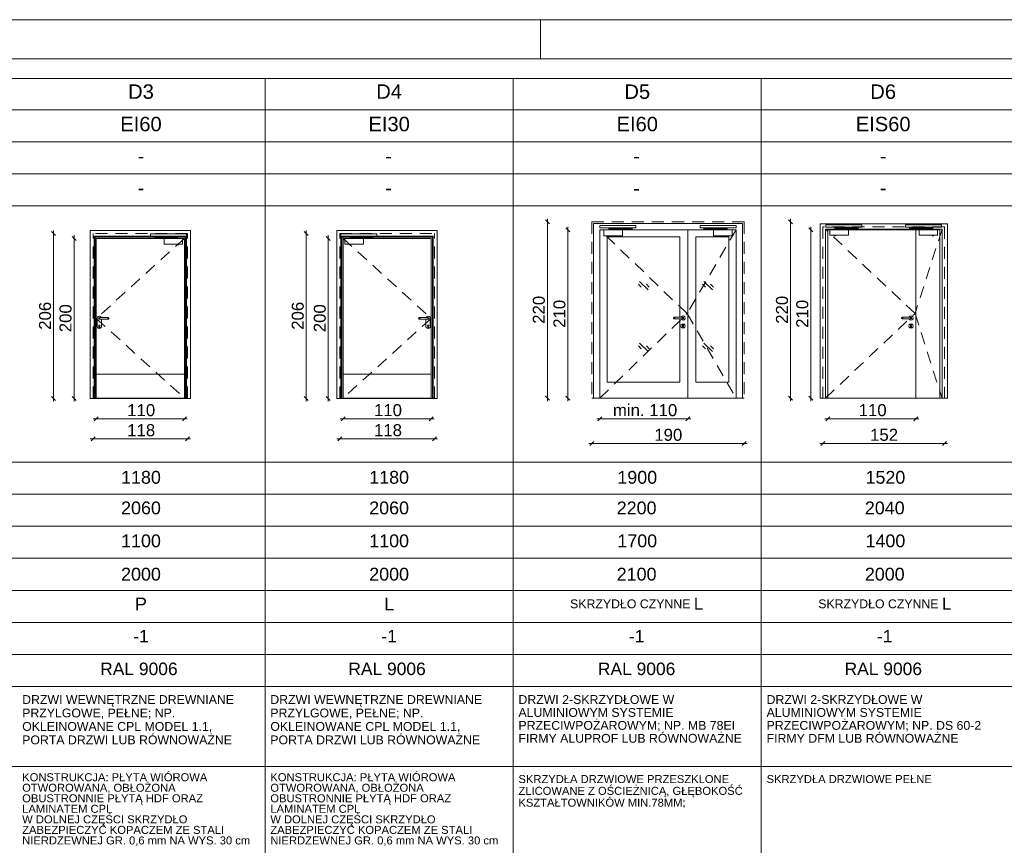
# Paper-space layout 'A-57 ZESTAWIENIE STOLARKI PROJEKTOWANEJ' of a CAD drawing. Header units: millimetres. Extents: x 0 to 900, y 0 to 1010.
# Tile 42 of 63: x 115 to 238, y 907 to 1010. Entities that reach past the tile are written whole.
import ezdxf
from ezdxf.xclip import XClip

# ---------------------------------------------------------------- set-up
doc = ezdxf.new("R2010")
doc.units = ezdxf.units.MM
doc.header["$MEASUREMENT"] = 0
doc.header["$XCLIPFRAME"] = 0
for name, pattern in [('HIDDEN 05', [130, 90, -40]), ('LINIE_3', [25, 15, -10]), ('Przer. długie kreski', [2.5, 1.5, -1])]:
    doc.linetypes.add(name, pattern=pattern)
doc.layers.add('0_Nr_pióra__1', color=7, linetype='Continuous', lineweight=20)
doc.layers.add('A_Arkusz_Nr_pióra__1', color=7, linetype='Continuous', lineweight=20)
for name, color, linetype, lineweight, true_color in [('0_Nr_pióra__30', 7, 'Continuous', 5, 0x878787), ('0_Nr_pióra__7', 7, 'Continuous', 18, 0x171717), ('0_Nr_pióra__8', 7, 'Continuous', 13, 0x4c4c4c), ('0_Nr_pióra__94', 7, 'Continuous', 5, 0x3b3b3b), ('A_Arkusz_Nr_pióra__237', 7, 'Continuous', 5, 0x343434)]:
    doc.layers.add(name, color=color, linetype=linetype, lineweight=lineweight, true_color=true_color)
doc.layers.add('A_podrys', color=7, linetype='Continuous')
doc.styles.add('STYL_AUTOMATYCZNY_1', font='arial.ttf')

# ---------------------------------------------------------------- blocks, each defined once
blk = doc.blocks.new('Rysunek_1_1', base_point=(-2089.9, -1946.74))
at = {"layer": '0_Nr_pióra__1', "color": 7, "linetype": 'Continuous', "lineweight": 20}
for p, q in [((181.12, 984.5), (180.62, 985)), ((180.87, 984.75), (180.87, 985.13)), ((180.87, 962.75), (180.87, 984.75)), ((183.44, 983.75), (183.44, 984.13)), ((211.5, 984.5), (211, 985)), ((211.25, 984.75), (211.25, 985.13)), ((211.25, 962.75), (211.25, 984.75)), ((213.78, 983.75), (213.78, 984.13)), ((119.43, 983.05), (118.93, 983.55)), ((119.18, 983.3), (119.18, 983.68)), ((119.18, 962.7), (119.18, 983.3)), ((121.99, 982.45), (121.49, 982.95)), ((121.74, 982.7), (121.74, 983.08)), ((151, 983.05), (150.5, 983.55)), ((150.75, 983.3), (150.75, 983.68)), ((150.75, 962.7), (150.75, 983.3)), ((153.75, 982.45), (153.25, 982.95)), ((153.5, 982.7), (153.5, 983.08)), ((183.69, 983.5), (183.19, 984)), ((183.44, 962.75), (183.44, 983.75)), ((214.03, 983.5), (213.53, 984)), ((213.78, 962.75), (213.78, 983.75)), ((121.74, 962.7), (121.74, 982.7)), ((153.5, 962.7), (153.5, 982.7)), ((118.93, 962.95), (119.43, 962.45)), ((119.18, 962.33), (119.18, 962.7)), ((121.49, 962.95), (121.99, 962.45)), ((121.74, 962.33), (121.74, 962.7)), ((150.5, 962.95), (151, 962.45)), ((150.75, 962.33), (150.75, 962.7)), ((153.25, 962.95), (153.75, 962.45)), ((153.5, 962.33), (153.5, 962.7)), ((180.62, 963), (181.12, 962.5)), ((180.87, 962.38), (180.87, 962.75)), ((183.19, 963), (183.69, 962.5)), ((183.44, 962.38), (183.44, 962.75)), ((211, 963), (211.5, 962.5)), ((211.25, 962.38), (211.25, 962.75)), ((213.53, 963), (214.03, 962.5)), ((213.78, 962.38), (213.78, 962.75)), ((124.14, 960.18), (124.52, 960.18)), ((124.77, 960.43), (124.27, 959.93)), ((124.52, 960.18), (135.52, 960.18)), ((135.27, 959.93), (135.77, 960.43)), ((135.52, 960.18), (135.89, 960.18)), ((155.35, 960.18), (154.98, 960.18)), ((155.6, 960.43), (155.1, 959.93)), ((166.35, 960.18), (155.35, 960.18)), ((166.1, 959.93), (166.6, 960.43)), ((166.73, 960.18), (166.35, 960.18)), ((187.44, 960.18), (187.07, 960.18)), ((187.69, 960.43), (187.19, 959.93)), ((198.42, 960.18), (187.44, 960.18)), ((198.17, 959.93), (198.67, 960.43)), ((198.8, 960.18), (198.42, 960.18)), ((215.53, 960.18), (215.9, 960.18)), ((216.15, 960.43), (215.65, 959.93)), ((215.9, 960.18), (226.9, 960.18)), ((226.65, 959.93), (227.15, 960.43)), ((226.9, 960.18), (227.28, 960.18)), ((123.74, 957.68), (124.12, 957.68)), ((124.37, 957.93), (123.87, 957.43)), ((124.12, 957.68), (135.92, 957.68)), ((135.67, 957.43), (136.17, 957.93)), ((135.92, 957.68), (136.29, 957.68)), ((154.95, 957.68), (154.58, 957.68)), ((155.2, 957.93), (154.7, 957.43)), ((166.75, 957.68), (154.95, 957.68)), ((166.5, 957.43), (167, 957.93)), ((167.13, 957.68), (166.75, 957.68)), ((186.44, 957.1), (186.07, 957.1)), ((186.69, 957.35), (186.19, 956.85)), ((205.44, 957.1), (186.44, 957.1)), ((205.19, 956.85), (205.69, 957.35)), ((205.82, 957.1), (205.44, 957.1)), ((214.93, 957.1), (215.3, 957.1)), ((215.55, 957.35), (215.05, 956.85)), ((215.3, 957.1), (230.5, 957.1)), ((230.25, 956.85), (230.75, 957.35)), ((230.5, 957.1), (230.88, 957.1))]:
    blk.add_line(p, q, dxfattribs=at)
at = {"layer": '0_Nr_pióra__30', "color": 252, "linetype": 'Przer. długie kreski', "lineweight": 5, "true_color": 0x878787}
for p, q in [((205.44, 984.75), (186.44, 984.75)), ((186.44, 984.75), (186.44, 962.75)), ((205.44, 984.75), (205.44, 962.75)), ((230.5, 984.15), (215.3, 984.15)), ((215.3, 984.15), (215.3, 962.75)), ((230.5, 984.15), (230.5, 962.75)), ((124.12, 962.7), (124.12, 983.3)), ((135.92, 983.3), (124.12, 983.3)), ((135.92, 962.7), (135.92, 983.3)), ((154.95, 962.7), (154.95, 983.3)), ((154.95, 983.3), (166.75, 983.3)), ((166.75, 962.7), (166.75, 983.3)), ((198.32, 973.31), (187.44, 983.75)), ((204.44, 983.75), (198.32, 973.31)), ((226.8, 973.31), (215.62, 983.83)), ((230.18, 983.83), (226.8, 973.31)), ((135.52, 982.7), (124.52, 972.7)), ((155.35, 982.7), (166.35, 972.7)), ((187.44, 962.75), (198.32, 973.31)), ((198.32, 973.31), (204.44, 962.75)), ((215.62, 962.75), (226.8, 973.31)), ((226.8, 973.31), (230.18, 962.75)), ((124.52, 972.7), (135.52, 962.75)), ((166.35, 972.7), (155.35, 962.75))]:
    blk.add_line(p, q, dxfattribs=at)
at = {"layer": '0_Nr_pióra__30', "color": 252, "linetype": 'Continuous', "lineweight": 5, "true_color": 0x878787}
for p, q in [((205.24, 984.55), (186.64, 984.55)), ((186.64, 984.55), (186.64, 962.75)), ((205.24, 984.55), (205.24, 962.75)), ((230.85, 984.5), (214.95, 984.5)), ((214.95, 984.5), (214.95, 962.75)), ((230.85, 984.5), (230.85, 962.75)), ((123.75, 983.67), (123.75, 962.7)), ((136.29, 983.67), (123.75, 983.67)), ((124.25, 962.7), (124.25, 982.97)), ((124.25, 982.97), (135.79, 982.97)), ((124.37, 962.7), (124.37, 982.85)), ((124.37, 982.85), (135.67, 982.85)), ((135.67, 982.85), (135.67, 962.7)), ((135.79, 982.97), (135.79, 962.7)), ((136.29, 962.7), (136.29, 983.67)), ((154.58, 962.7), (154.58, 983.67)), ((154.58, 983.67), (167.12, 983.67)), ((155.08, 982.97), (155.08, 962.7)), ((166.62, 982.97), (155.08, 982.97)), ((155.2, 982.85), (155.2, 962.7)), ((166.5, 982.85), (155.2, 982.85)), ((166.5, 962.7), (166.5, 982.85)), ((166.62, 962.7), (166.62, 982.97)), ((167.12, 983.67), (167.12, 962.7)), ((187.44, 983.75), (204.44, 983.75)), ((187.44, 983.75), (187.44, 962.75)), ((188.32, 964.75), (188.32, 982.87)), ((188.32, 982.87), (197.42, 982.87)), ((197.42, 982.87), (197.42, 972.85)), ((198.42, 962.75), (198.42, 983.75)), ((199.42, 982.87), (199.42, 964.75)), ((203.56, 982.87), (199.42, 982.87)), ((203.56, 964.75), (203.56, 982.87)), ((204.44, 983.75), (204.44, 962.75)), ((215.62, 983.83), (230.18, 983.83)), ((215.62, 983.83), (215.62, 962.75)), ((226.9, 962.75), (226.9, 983.83)), ((230.18, 983.83), (230.18, 962.75)), ((124.52, 982.7), (124.52, 962.7)), ((135.52, 982.7), (124.52, 982.7)), ((135.52, 962.7), (135.52, 982.7)), ((155.35, 962.7), (155.35, 982.7)), ((155.35, 982.7), (166.35, 982.7)), ((166.35, 982.7), (166.35, 962.7)), ((192.6, 976.61), (192.24, 976.96)), ((193.45, 976.26), (192.39, 977.32)), ((193.6, 976.61), (193.24, 976.96)), ((200.63, 976.61), (200.27, 976.96)), ((201.48, 976.26), (200.42, 977.32)), ((201.63, 976.61), (201.27, 976.96)), ((197.69, 972.98), (197.82, 973.02)), ((197.82, 973.02), (197.96, 972.98)), ((226.17, 972.98), (226.3, 973.02)), ((226.3, 973.02), (226.44, 972.98)), ((124.66, 972.84), (124.63, 972.7)), ((124.63, 971.7), (124.63, 972.7)), ((124.76, 972.93), (124.66, 972.84)), ((124.9, 972.97), (124.76, 972.93)), ((124.82, 972.77), (124.8, 972.7)), ((124.8, 972.7), (124.82, 972.63)), ((124.84, 972.77), (124.81, 972.7)), ((124.81, 972.7), (124.84, 972.63)), ((124.9, 972.8), (124.82, 972.77)), ((124.82, 972.63), (124.9, 972.6)), ((124.82, 971.8), (124.84, 971.85)), ((124.82, 971.8), (124.85, 971.75)), ((124.9, 971.88), (124.84, 971.85)), ((124.89, 972.77), (124.87, 972.7)), ((124.87, 972.7), (124.89, 972.63)), ((125.03, 972.93), (124.9, 972.97)), ((124.9, 972.8), (126, 972.8)), ((124.9, 972.6), (126, 972.6)), ((124.95, 971.85), (124.9, 971.88)), ((124.96, 972.77), (124.95, 972.7)), ((124.95, 972.7), (124.96, 972.63)), ((124.95, 971.85), (124.97, 971.8)), ((124.95, 971.75), (124.97, 971.8)), ((125.13, 972.84), (125.03, 972.93)), ((125.14, 972.8), (125.13, 972.84)), ((125.17, 971.7), (125.17, 972.6)), ((125.93, 972.77), (125.94, 972.7)), ((125.94, 972.7), (125.93, 972.63)), ((126, 972.8), (126.07, 972.77)), ((126, 972.77), (126.02, 972.7)), ((126.02, 972.7), (126, 972.63)), ((126.07, 972.63), (126, 972.6)), ((126.05, 972.77), (126.08, 972.7)), ((126.08, 972.7), (126.05, 972.63)), ((126.07, 972.77), (126.1, 972.7)), ((126.1, 972.7), (126.07, 972.63)), ((164.8, 972.77), (164.77, 972.7)), ((164.77, 972.7), (164.8, 972.63)), ((164.82, 972.77), (164.79, 972.7)), ((164.79, 972.7), (164.82, 972.63)), ((164.87, 972.8), (164.8, 972.77)), ((164.8, 972.63), (164.87, 972.6)), ((164.87, 972.77), (164.85, 972.7)), ((164.85, 972.7), (164.87, 972.63)), ((165.97, 972.8), (164.87, 972.8)), ((165.97, 972.6), (164.87, 972.6)), ((164.94, 972.77), (164.93, 972.7)), ((164.93, 972.7), (164.94, 972.63)), ((165.7, 971.7), (165.7, 972.6)), ((165.73, 972.8), (165.74, 972.84)), ((165.74, 972.84), (165.84, 972.93)), ((165.84, 972.93), (165.97, 972.97)), ((165.92, 971.85), (165.9, 971.8)), ((165.92, 971.75), (165.9, 971.8)), ((165.91, 972.77), (165.92, 972.7)), ((165.92, 972.7), (165.91, 972.63)), ((165.92, 971.85), (165.97, 971.88)), ((165.97, 972.97), (166.11, 972.93)), ((165.97, 972.8), (166.05, 972.77)), ((166.05, 972.63), (165.97, 972.6)), ((165.97, 971.88), (166.03, 971.85)), ((165.98, 972.77), (166, 972.7)), ((166, 972.7), (165.98, 972.63)), ((166.05, 971.8), (166.02, 971.75)), ((166.03, 972.77), (166.06, 972.7)), ((166.06, 972.7), (166.03, 972.63)), ((166.05, 971.8), (166.03, 971.85)), ((166.05, 972.77), (166.07, 972.7)), ((166.07, 972.7), (166.05, 972.63)), ((166.11, 972.93), (166.21, 972.84)), ((166.21, 972.84), (166.24, 972.7)), ((166.24, 971.7), (166.24, 972.7)), ((196.65, 972.82), (196.62, 972.75)), ((196.62, 972.75), (196.65, 972.68)), ((196.67, 972.82), (196.64, 972.75)), ((196.64, 972.75), (196.67, 972.68)), ((196.72, 972.85), (196.65, 972.82)), ((196.65, 972.68), (196.72, 972.65)), ((196.72, 972.82), (196.69, 972.75)), ((196.69, 972.75), (196.72, 972.68)), ((197.82, 972.85), (196.72, 972.85)), ((197.82, 972.65), (196.72, 972.65)), ((196.79, 972.82), (196.78, 972.75)), ((196.78, 972.75), (196.79, 972.68)), ((197.42, 972.65), (197.42, 964.75)), ((197.55, 971.75), (197.59, 971.89)), ((197.58, 972.85), (197.59, 972.89)), ((197.59, 972.62), (197.58, 972.65)), ((197.59, 972.89), (197.69, 972.98)), ((197.69, 972.52), (197.59, 972.62)), ((197.59, 971.89), (197.69, 971.98)), ((197.82, 972.48), (197.69, 972.52)), ((197.69, 971.98), (197.82, 972.02)), ((197.77, 971.9), (197.75, 971.85)), ((197.76, 972.82), (197.77, 972.75)), ((197.77, 972.75), (197.76, 972.68)), ((197.82, 971.93), (197.77, 971.9)), ((197.77, 971.63), (197.77, 971.8)), ((197.82, 972.85), (197.89, 972.82)), ((197.89, 972.68), (197.82, 972.65)), ((197.96, 972.52), (197.82, 972.48)), ((197.82, 972.02), (197.96, 971.98)), ((197.88, 971.9), (197.82, 971.93)), ((197.83, 972.82), (197.85, 972.75)), ((197.85, 972.75), (197.83, 972.68)), ((197.87, 971.8), (197.9, 971.85)), ((197.87, 971.8), (197.87, 971.63)), ((197.88, 972.82), (197.91, 972.75)), ((197.91, 972.75), (197.88, 972.68)), ((197.9, 971.85), (197.88, 971.9)), ((197.89, 972.82), (197.92, 972.75)), ((197.92, 972.75), (197.89, 972.68)), ((197.96, 972.98), (198.06, 972.89)), ((198.06, 972.62), (197.96, 972.52)), ((197.96, 971.98), (198.06, 971.89)), ((198.06, 972.89), (198.09, 972.75)), ((198.09, 972.75), (198.06, 972.62)), ((198.06, 971.89), (198.09, 971.75)), ((225.13, 972.82), (225.1, 972.75)), ((225.1, 972.75), (225.13, 972.68)), ((225.15, 972.82), (225.12, 972.75)), ((225.12, 972.75), (225.15, 972.68)), ((225.2, 972.85), (225.13, 972.82)), ((225.13, 972.68), (225.2, 972.65)), ((225.2, 972.82), (225.18, 972.75)), ((225.18, 972.75), (225.2, 972.68)), ((226.3, 972.85), (225.2, 972.85)), ((226.3, 972.65), (225.2, 972.65)), ((225.27, 972.82), (225.26, 972.75)), ((225.26, 972.75), (225.27, 972.68)), ((226.03, 971.75), (226.07, 971.89)), ((226.06, 972.85), (226.07, 972.89)), ((226.07, 972.62), (226.06, 972.65)), ((226.07, 972.89), (226.17, 972.98)), ((226.17, 972.52), (226.07, 972.62)), ((226.07, 971.89), (226.17, 971.98)), ((226.3, 972.48), (226.17, 972.52)), ((226.17, 971.98), (226.3, 972.02)), ((226.25, 971.9), (226.23, 971.85)), ((226.24, 972.82), (226.25, 972.75)), ((226.25, 972.75), (226.24, 972.68)), ((226.3, 971.93), (226.25, 971.9)), ((226.25, 971.63), (226.25, 971.8)), ((226.3, 972.85), (226.37, 972.82)), ((226.37, 972.68), (226.3, 972.65)), ((226.44, 972.52), (226.3, 972.48)), ((226.3, 972.02), (226.44, 971.98)), ((226.36, 971.9), (226.3, 971.93)), ((226.31, 972.82), (226.33, 972.75)), ((226.33, 972.75), (226.31, 972.68)), ((226.35, 971.8), (226.38, 971.85)), ((226.35, 971.8), (226.35, 971.63)), ((226.36, 972.82), (226.39, 972.75)), ((226.39, 972.75), (226.36, 972.68)), ((226.38, 971.85), (226.36, 971.9)), ((226.37, 972.82), (226.4, 972.75)), ((226.4, 972.75), (226.37, 972.68)), ((226.44, 972.98), (226.54, 972.89)), ((226.54, 972.62), (226.44, 972.52)), ((226.44, 971.98), (226.54, 971.89)), ((226.54, 972.89), (226.57, 972.75)), ((226.57, 972.75), (226.54, 972.62)), ((226.54, 971.89), (226.57, 971.75)), ((124.63, 971.7), (124.66, 971.57)), ((124.66, 971.57), (124.76, 971.47)), ((124.76, 971.47), (124.9, 971.43)), ((124.85, 971.75), (124.85, 971.58)), ((124.86, 971.54), (124.85, 971.58)), ((124.9, 971.53), (124.86, 971.54)), ((124.93, 971.54), (124.9, 971.53)), ((124.9, 971.43), (125.03, 971.47)), ((124.95, 971.58), (124.93, 971.54)), ((124.95, 971.75), (124.95, 971.58)), ((125.03, 971.47), (125.13, 971.57)), ((125.13, 971.57), (125.17, 971.7)), ((165.74, 971.57), (165.7, 971.7)), ((165.84, 971.47), (165.74, 971.57)), ((165.97, 971.43), (165.84, 971.47)), ((165.92, 971.75), (165.92, 971.58)), ((165.92, 971.58), (165.94, 971.54)), ((165.94, 971.54), (165.97, 971.53)), ((165.97, 971.53), (166.01, 971.54)), ((166.11, 971.47), (165.97, 971.43)), ((166.01, 971.54), (166.02, 971.58)), ((166.02, 971.75), (166.02, 971.58)), ((166.21, 971.57), (166.11, 971.47)), ((166.24, 971.7), (166.21, 971.57)), ((197.59, 971.62), (197.55, 971.75)), ((197.69, 971.52), (197.59, 971.62)), ((197.82, 971.48), (197.69, 971.52)), ((197.79, 971.59), (197.77, 971.63)), ((197.82, 971.58), (197.79, 971.59)), ((197.86, 971.59), (197.82, 971.58)), ((197.96, 971.52), (197.82, 971.48)), ((197.87, 971.63), (197.86, 971.59)), ((198.06, 971.62), (197.96, 971.52)), ((198.09, 971.75), (198.06, 971.62)), ((226.07, 971.62), (226.03, 971.75)), ((226.17, 971.52), (226.07, 971.62)), ((226.3, 971.48), (226.17, 971.52)), ((226.27, 971.59), (226.25, 971.63)), ((226.3, 971.58), (226.27, 971.59)), ((226.34, 971.59), (226.3, 971.58)), ((226.44, 971.52), (226.3, 971.48)), ((226.35, 971.63), (226.34, 971.59)), ((226.54, 971.62), (226.44, 971.52)), ((226.57, 971.75), (226.54, 971.62)), ((193.45, 968.56), (192.39, 969.62)), ((201.48, 968.56), (200.42, 969.62)), ((192.6, 968.91), (192.24, 969.26)), ((193.6, 968.91), (193.24, 969.26)), ((200.63, 968.91), (200.27, 969.26)), ((201.63, 968.91), (201.27, 969.26)), ((124.52, 965.75), (135.52, 965.75)), ((155.35, 965.75), (166.35, 965.75)), ((197.42, 964.75), (188.32, 964.75)), ((199.42, 964.75), (203.56, 964.75)), ((123.75, 962.7), (136.29, 962.7)), ((135.52, 962.75), (124.52, 962.75)), ((167.12, 962.7), (154.58, 962.7)), ((155.35, 962.75), (166.35, 962.75)), ((205.44, 962.75), (186.44, 962.75)), ((230.85, 962.75), (214.95, 962.75))]:
    blk.add_line(p, q, dxfattribs=at)
at = {"layer": '0_Nr_pióra__30', "color": 252, "linetype": 'HIDDEN 05', "lineweight": 5, "true_color": 0x878787}
for p, q in [((229.9, 983.75), (215.9, 983.75)), ((215.9, 983.75), (215.9, 962.75)), ((229.9, 983.75), (229.9, 962.75))]:
    blk.add_line(p, q, dxfattribs=at)
at = {"layer": '0_Nr_pióra__8', "color": 251, "linetype": 'LINIE_3', "lineweight": 13, "true_color": 0x4c4c4c, "flags": 128}
for points in [[(191.94, 984.02), (191.94, 984.32), (187.44, 984.32), (187.44, 984.02)], [(199.94, 984.02), (199.94, 984.32), (204.44, 984.32), (204.44, 984.02)], [(220.17, 984.1), (220.17, 984.4), (215.67, 984.4), (215.67, 984.1)], [(216.77, 983.85), (216.77, 984.04), (219.58, 984.04), (219.58, 984.08), (219.69, 984.08), (219.69, 983.94), (216.86, 983.94), (216.86, 983.85)], [(219.59, 984.08), (219.68, 984.08), (219.68, 984.1), (219.59, 984.1)], [(225.63, 984.1), (225.63, 984.4), (230.13, 984.4), (230.13, 984.1)], [(229.03, 983.85), (229.03, 984.04), (226.23, 984.04), (226.23, 984.08), (226.12, 984.08), (226.12, 983.94), (228.95, 983.94), (228.95, 983.85)], [(226.22, 984.08), (226.13, 984.08), (226.13, 984.1), (226.22, 984.1)], [(131.29, 982.97), (131.29, 983.27), (135.79, 983.27), (135.79, 982.97)], [(134.69, 982.72), (134.69, 982.91), (131.88, 982.91), (131.88, 982.95), (131.77, 982.95), (131.77, 982.81), (134.6, 982.81), (134.6, 982.72)], [(131.87, 982.95), (131.78, 982.95), (131.78, 982.97), (131.87, 982.97)], [(159.58, 982.97), (159.58, 983.27), (155.08, 983.27), (155.08, 982.97)], [(156.18, 982.72), (156.18, 982.91), (158.99, 982.91), (158.99, 982.95), (159.1, 982.95), (159.1, 982.81), (156.27, 982.81), (156.27, 982.72)], [(159, 982.95), (159.09, 982.95), (159.09, 982.97), (159, 982.97)], [(190.25, 983.75), (187.94, 983.75), (187.94, 983.03), (190.25, 983.03)], [(188.54, 983.77), (188.54, 983.96), (191.35, 983.96), (191.35, 984), (191.45, 984), (191.45, 983.86), (188.63, 983.86), (188.63, 983.77)], [(188.62, 983.77), (188.55, 983.77), (188.55, 983.75), (188.62, 983.75)], [(191.36, 984), (191.45, 984), (191.45, 984.02), (191.36, 984.02)], [(203.34, 983.77), (203.34, 983.96), (200.54, 983.96), (200.54, 984), (200.43, 984), (200.43, 983.86), (203.25, 983.86), (203.25, 983.77)], [(200.52, 984), (200.44, 984), (200.44, 984.02), (200.52, 984.02)], [(201.64, 983.75), (203.94, 983.75), (203.94, 983.03), (201.64, 983.03)], [(203.26, 983.77), (203.34, 983.77), (203.34, 983.75), (203.26, 983.75)], [(218.48, 983.83), (216.17, 983.83), (216.17, 983.11), (218.48, 983.11)], [(216.86, 983.85), (216.78, 983.85), (216.78, 983.83), (216.86, 983.83)], [(227.33, 983.83), (229.63, 983.83), (229.63, 983.11), (227.33, 983.11)], [(228.95, 983.85), (229.03, 983.85), (229.03, 983.83), (228.95, 983.83)], [(132.98, 982.7), (135.29, 982.7), (135.29, 981.98), (132.98, 981.98)], [(134.6, 982.72), (134.68, 982.72), (134.68, 982.7), (134.6, 982.7)], [(157.89, 982.7), (155.58, 982.7), (155.58, 981.98), (157.89, 981.98)], [(156.27, 982.72), (156.19, 982.72), (156.19, 982.7), (156.27, 982.7)]]:
    blk.add_lwpolyline(points, close=True, dxfattribs=at)
for points in [[(188.69, 983.03), (188.41, 983.03), (188.41, 983, 0.458316), (188.69, 983)], [(203.19, 983.03), (203.47, 983.03), (203.47, 983, -0.458316), (203.19, 983)], [(216.92, 983.11), (216.65, 983.11), (216.65, 983.08, 0.458316), (216.92, 983.08)], [(228.89, 983.11), (229.16, 983.11), (229.16, 983.08, -0.458316), (228.89, 983.08)], [(134.54, 981.98), (134.81, 981.98), (134.81, 981.95, -0.458316), (134.54, 981.95)], [(156.33, 981.98), (156.06, 981.98), (156.06, 981.95, 0.458316), (156.33, 981.95)]]:
    blk.add_lwpolyline(points, format="xyb", close=True, dxfattribs=at)
at = {"layer": '0_Nr_pióra__94', "color": 250, "linetype": 'Continuous', "lineweight": 5, "true_color": 0x3b3b3b}
for p, q in [((31.27, 1002.64), (887.6, 1002.64)), ((145.6, 1002.64), (145.6, 812.25)), ((176.6, 1002.64), (176.6, 812.25)), ((207.6, 1002.64), (207.6, 812.25)), ((887.6, 998.75), (35.27, 998.75)), ((887.6, 994.75), (35.27, 994.75)), ((887.6, 990.75), (35.27, 990.75)), ((887.6, 986.75), (35.27, 986.75)), ((35.27, 954.75), (887.6, 954.75)), ((49.45, 950.75), (887.6, 950.75)), ((35.27, 946.75), (887.6, 946.75)), ((49.45, 942.75), (887.6, 942.75)), ((35.27, 938.75), (887.6, 938.75)), ((35.27, 934.75), (889.6, 934.75)), ((35.27, 930.75), (887.6, 930.75)), ((35.27, 926.75), (887.6, 926.75)), ((35.27, 916.75), (856.6, 916.75))]:
    blk.add_line(p, q, dxfattribs=at)
at = {"layer": '0_Nr_pióra__1', "color": 7, "linetype": 'Continuous', "lineweight": 20, "char_height": 1.5, "width": 3.4323, "attachment_point": 7, "rotation": 90, "style": 'STYL_AUTOMATYCZNY_1'}
for s, insert in [('\\A1;{\\pql;\\fArial|b0|i0|c238|p0;\\W1.000000;206}', (118.88, 971.28)), ('\\A1;{\\pql;\\fArial|b0|i0|c238|p0;\\W1.000000;200}', (121.44, 970.98)), ('\\A1;{\\pql;\\fArial|b0|i0|c238|p0;\\W1.000000;206}', (150.45, 971.28)), ('\\A1;{\\pql;\\fArial|b0|i0|c238|p0;\\W1.000000;200}', (153.2, 970.98)), ('\\A1;{\\pql;\\fArial|b0|i0|c238|p0;\\W1.000000;220}', (180.57, 972.03)), ('\\A1;{\\pql;\\fArial|b0|i0|c238|p0;\\W1.000000;210}', (183.14, 971.53)), ('\\A1;{\\pql;\\fArial|b0|i0|c238|p0;\\W1.000000;220}', (210.95, 972.03)), ('\\A1;{\\pql;\\fArial|b0|i0|c238|p0;\\W1.000000;210}', (213.48, 971.53))]:
    blk.add_mtext(s, dxfattribs=dict(at, insert=insert))
at = {"layer": '0_Nr_pióra__1', "color": 7, "linetype": 'Continuous', "lineweight": 20, "char_height": 1.5, "attachment_point": 7, "style": 'STYL_AUTOMATYCZNY_1'}
for s, insert, width in [('\\A1;{\\pql;\\fArial|b0|i0|c238|p0;\\W1.000000;min. 110}', (189.06, 960.48), 7.7374), ('\\A1;{\\pql;\\fArial|b0|i0|c238|p0;\\W1.000000;110}', (128.38, 960.48), 3.2796), ('\\A1;{\\pql;\\fArial|b0|i0|c238|p0;\\W1.000000;110}', (159.21, 960.48), 3.2796), ('\\A1;{\\pql;\\fArial|b0|i0|c238|p0;\\W1.000000;110}', (219.76, 960.48), 3.2796), ('\\A1;{\\pql;\\fArial|b0|i0|c238|p0;\\W1.000000;118}', (128.38, 957.98), 3.2796), ('\\A1;{\\pql;\\fArial|b0|i0|c238|p0;\\W1.000000;118}', (159.21, 957.98), 3.2796), ('\\A1;{\\pql;\\fArial|b0|i0|c238|p0;\\W1.000000;190}', (194.23, 957.4), 3.4323), ('\\A1;{\\pql;\\fArial|b0|i0|c238|p0;\\W1.000000;152}', (221.19, 957.4), 3.4323)]:
    blk.add_mtext(s, dxfattribs=dict(at, insert=insert, width=width))
at = {"layer": '0_Nr_pióra__7', "color": 250, "linetype": 'Continuous', "lineweight": 18, "true_color": 0x171717, "style": 'STYL_AUTOMATYCZNY_1'}
for s, insert, char_height, attachment_point in [('\\A1;{\\pqc;\\fArial|b0|i0|c238|p0;\\W1.000000;D3}', (130.1, 1000.1), 1.8, 8), ('\\A1;{\\pqc;\\fArial|b0|i0|c238|p0;\\W1.000000;D4}', (161.1, 1000.13), 1.8, 8), ('\\A1;{\\pqc;\\fArial|b0|i0|c238|p0;\\W1.000000;D5}', (192.1, 1000.09), 1.8, 8), ('\\A1;{\\pqc;\\fArial|b0|i0|c238|p0;\\W1.000000;D6}', (222.82, 1000.09), 1.8, 8), ('\\A1;{\\pqc;\\fArial|b0|i0|c238|p0;\\W1.000000;EI60}', (130.1, 996.05), 1.8, 8), ('\\A1;{\\pqc;\\fArial|b0|i0|c238|p0;\\W1.000000;EI30}', (161.1, 996.05), 1.8, 8), ('\\A1;{\\pqc;\\fArial|b0|i0|c238|p0;\\W1.000000;EI60}', (192.1, 996.05), 1.8, 8), ('\\A1;{\\pqc;\\fArial|b0|i0|c238|p0;\\W1.000000;EIS60}', (222.82, 996.05), 1.8, 8), ('\\A1;{\\pqc;\\fArial|b0|i0|c238|p0;\\W1.000000;-}', (130.1, 992.08), 1.8, 8), ('\\A1;{\\pqc;\\fArial|b0|i0|c238|p0;\\W1.000000;-}', (161.02, 992.08), 1.8, 8), ('\\A1;{\\pqc;\\fArial|b0|i0|c238|p0;\\W1.000000;-}', (192.02, 992.08), 1.8, 8), ('\\A1;{\\pqc;\\fArial|b0|i0|c238|p0;\\W1.000000;-}', (222.82, 992.08), 1.8, 8), ('\\A1;{\\pqc;\\fArial|b0|i0|c238|p0;\\W1.000000;-}', (130.1, 988.09), 1.8, 8), ('\\A1;{\\pqc;\\fArial|b0|i0|c238|p0;\\W1.000000;-}', (161.02, 988.09), 1.8, 8), ('\\A1;{\\pqc;\\fArial|b0|i0|c238|p0;\\W1.000000;-}', (192.02, 988.08), 1.8, 8), ('\\A1;{\\pqc;\\fArial|b0|i0|c238|p0;\\W1.000000;-}', (222.82, 988.09), 1.8, 8), ('\\A1;{\\pqc;\\fArial|b0|i0|c238|p0;\\W1.000000;1180}', (130.1, 952.04), 1.6, 8), ('\\A1;{\\pqc;\\fArial|b0|i0|c238|p0;\\W1.000000;1180}', (161.1, 952.04), 1.6, 8), ('\\A1;{\\pqc;\\fArial|b0|i0|c238|p0;\\W1.000000;1900}', (192.1, 952.04), 1.6, 8), ('\\A1;{\\pqc;\\fArial|b0|i0|c238|p0;\\W1.000000;1520}', (223.1, 952.04), 1.6, 8), ('\\A1;{\\pqc;\\fArial|b0|i0|c238|p0;\\W1.000000;2060}', (130.1, 948.22), 1.6, 8), ('\\A1;{\\pqc;\\fArial|b0|i0|c238|p0;\\W1.000000;2060}', (161.1, 948.22), 1.6, 8), ('\\A1;{\\pqc;\\fArial|b0|i0|c238|p0;\\W1.000000;2200}', (192.02, 948.22), 1.6, 8), ('\\A1;{\\pqc;\\fArial|b0|i0|c238|p0;\\W1.000000;2040}', (223.02, 948.22), 1.6, 8), ('\\A1;{\\pqc;\\fArial|b0|i0|c238|p0;\\W1.000000;1100}', (130.1, 944.11), 1.6, 8), ('\\A1;{\\pqc;\\fArial|b0|i0|c238|p0;\\W1.000000;1100}', (161.1, 944.11), 1.6, 8), ('\\A1;{\\pqc;\\fArial|b0|i0|c238|p0;\\W1.000000;1700}', (192.1, 944.11), 1.6, 8), ('\\A1;{\\pqc;\\fArial|b0|i0|c238|p0;\\W1.000000;1400}', (223.1, 944.11), 1.6, 8), ('\\A1;{\\pqc;\\fArial|b0|i0|c238|p0;\\W1.000000;2000}', (130.1, 939.95), 1.6, 8), ('\\A1;{\\pqc;\\fArial|b0|i0|c238|p0;\\W1.000000;2000}', (161.1, 939.95), 1.6, 8), ('\\A1;{\\pqc;\\fArial|b0|i0|c238|p0;\\W1.000000;2100}', (192.02, 939.95), 1.6, 8), ('\\A1;{\\pqc;\\fArial|b0|i0|c238|p0;\\W1.000000;2000}', (223.02, 939.95), 1.6, 8), ('\\A1;{\\pqc;\\fArial|b0|i0|c238|p0;\\W1.000000;P}', (130.1, 936.25), 1.6, 8), ('\\A1;{\\pqc;\\fArial|b0|i0|c238|p0;\\W1.000000;L}', (161.1, 936.25), 1.6, 8), ('\\A1;{\\pqc;\\fArial|b0|i0|c238|p0;\\W1.000000;SKRZYDŁO CZYNNE \\fArial|b0|i0|c238|p0;\\H1.363636x;\\W1.000000;L}', (192.02, 937.82), 1.1, 2), ('\\A1;{\\pqc;\\fArial|b0|i0|c238|p0;\\W1.000000;SKRZYDŁO CZYNNE \\fArial|b0|i0|c238|p0;\\H1.363636x;\\W1.000000;L}', (223.02, 937.82), 1.1, 2), ('\\A1;{\\pqc;\\fArial|b0|i0|c238|p0;\\W1.000000;-1}', (130.1, 932.25), 1.5567, 8), ('\\A1;{\\pqc;\\fArial|b0|i0|c238|p0;\\W1.000000;-1}', (161.1, 932.25), 1.5567, 8), ('\\A1;{\\pqc;\\fArial|b0|i0|c238|p0;\\W1.000000;-1}', (192.02, 932.25), 1.5567, 8), ('\\A1;{\\pqc;\\fArial|b0|i0|c238|p0;\\W1.000000;-1}', (223.02, 932.25), 1.5567, 8), ('\\A1;{\\pqc;\\fArial|b0|i0|c238|p0;\\W1.000000;RAL 9006}', (129.84, 928.15), 1.5567, 8), ('\\A1;{\\pqc;\\fArial|b0|i0|c238|p0;\\W1.000000;RAL 9006}', (160.84, 928.15), 1.5567, 8), ('\\A1;{\\pqc;\\fArial|b0|i0|c238|p0;\\W1.000000;RAL 9006}', (192.02, 928.15), 1.5567, 8), ('\\A1;{\\pqc;\\fArial|b0|i0|c238|p0;\\W1.000000;RAL 9006}', (222.84, 928.15), 1.5567, 8), ('\\A1;{\\pql;\\fArial|b0|i0|c238|p0;\\W1.000000;SKRZYDŁA DRZWIOWE PEŁNE}', (208.26, 915.69), 1, 1)]:
    blk.add_mtext(s, dxfattribs=dict(at, insert=insert, char_height=char_height, attachment_point=attachment_point))
at = {"layer": '0_Nr_pióra__7', "color": 250, "linetype": 'Continuous', "lineweight": 18, "true_color": 0x171717, "width": 29.4591, "attachment_point": 1, "style": 'STYL_AUTOMATYCZNY_1'}
for s, insert, char_height, line_spacing_factor in [('\\A1;{\\pql;\\fArial|b0|i0|c238|p0;\\W1.000000;DRZWI WEWNĘTRZNE DREWNIANE \\fArial|b0|i0|c238|p0;\\W1.000000;PRZYLGOWE, PEŁNE; NP. OKLEINOWANE \\fArial|b0|i0|c238|p0;\\W1.000000;CPL MODEL 1.1,  PORTA DRZWI LUB \\fArial|b0|i0|c238|p0;\\W1.000000;RÓWNOWAŻNE}', (115.26, 925.67), 1.1, 0.916119), ('\\A1;{\\pql;\\fArial|b0|i0|c238|p0;\\W1.000000;DRZWI WEWNĘTRZNE DREWNIANE \\fArial|b0|i0|c238|p0;\\W1.000000;PRZYLGOWE, PEŁNE; NP. OKLEINOWANE \\fArial|b0|i0|c238|p0;\\W1.000000;CPL MODEL 1.1,  PORTA DRZWI LUB \\fArial|b0|i0|c238|p0;\\W1.000000;RÓWNOWAŻNE}', (146.26, 925.67), 1.1, 0.916119), ('\\A1;{\\pql;\\fArial|b0|i0|c238|p0;\\W1.000000;DRZWI 2-SKRZYDŁOWE W ALUMINIOWYM SYSTEMIE PRZECIWPOŻAROWYM; NP. MB 78EI FIRMY ALUPROF LUB RÓWNOWAŻNE}', (177.26, 925.67), 1.1, 0.880475), ('\\A1;{\\pql;\\fArial|b0|i0|c238|p0;\\W1.000000;DRZWI 2-SKRZYDŁOWE W ALUMINIOWYM SYSTEMIE PRZECIWPOŻAROWYM; NP. DS 60-2 FIRMY DFM LUB RÓWNOWAŻNE}', (208.26, 925.67), 1.1, 0.880475), ('\\A1;{\\pql;\\fArial|b0|i0|c238|p0;\\W1.000000;KONSTRUKCJA: PŁYTA WIÓROWA OTWOROWANA, OBŁOŻONA OBUSTRONNIE PŁYTĄ HDF ORAZ LAMINATEM CPL\\P\\pql;\\fArial|b0|i0|c238|p0;\\W1.000000;W DOLNEJ CZĘŚCI SKRZYDŁO ZABEZPIECZYĆ KOPACZEM ZE STALI NIERDZEWNEJ GR. 0,6 mm NA WYS. 30 cm}', (115.26, 915.92), 1, 0.789177), ('\\A1;{\\pql;\\fArial|b0|i0|c238|p0;\\W1.000000;KONSTRUKCJA: PŁYTA WIÓROWA OTWOROWANA, OBŁOŻONA OBUSTRONNIE PŁYTĄ HDF ORAZ LAMINATEM CPL\\P\\pql;\\fArial|b0|i0|c238|p0;\\W1.000000;W DOLNEJ CZĘŚCI SKRZYDŁO ZABEZPIECZYĆ KOPACZEM ZE STALI NIERDZEWNEJ GR. 0,6 mm NA WYS. 30 cm}', (146.26, 915.92), 1, 0.789177), ('\\A1;{\\pql;\\fArial|b0|i0|c238|p0;\\W1.000000;SKRZYDŁA DRZWIOWE PRZESZKLONE ZLICOWANE Z OŚCIEŻNICĄ, GŁĘBOKOŚĆ KSZTAŁTOWNIKÓW MIN.78MM;}', (177.26, 915.69), 1, 0.883417)]:
    blk.add_mtext(s, dxfattribs=dict(at, insert=insert, char_height=char_height, line_spacing_factor=line_spacing_factor))

psp = doc.layouts.new('A-57 ZESTAWIENIE STOLARKI PROJEKTOWANEJ')

# ---------------------------------------------------------------- linework, layer by layer
at = {"layer": 'A_Arkusz_Nr_pióra__1', "color": 7, "linetype": 'Continuous', "lineweight": 20}
psp.add_line((895.1, 1005.1), (29.9, 1005.1), dxfattribs=at)
at = {"layer": 'A_Arkusz_Nr_pióra__1', "color": 7, "linetype": 'Continuous', "lineweight": 20, "flags": 128}
psp.add_lwpolyline([(0, 1010), (900, 1010), (900, 0), (0, 0)], close=True, dxfattribs=at)
at = {"layer": 'A_Arkusz_Nr_pióra__237', "color": 250, "linetype": 'Continuous', "lineweight": 5, "true_color": 0x343434}
psp.add_line((180, 1005.1), (180, 1010), dxfattribs=at)

# ---------------------------------------------------------------- block references
at = {"layer": 'A_podrys', "color": 37, "linetype": 'Continuous', "lineweight": 5, "true_color": 0x656532}
ref = psp.add_blockref('Rysunek_1_1', (-2089.9, -1946.74), dxfattribs=at)
XClip(ref).set_block_clipping_path([(28.6628210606, 4.9003190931), (892.6953650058, 1005.4179299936)])

doc.saveas('drawing.dxf')
